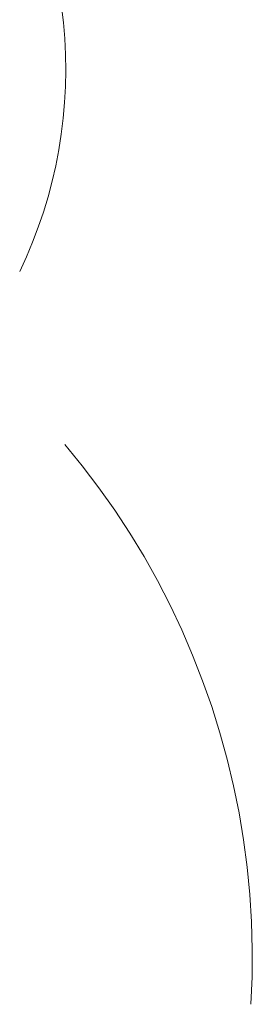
# Model space of a CAD drawing. Header units: millimetres. Extents: x -1459 to 125, y -3469 to 122.
# Tile 65 of 199: x -178.85 to -177.78, y -2962.33 to -2957.82. Entities that reach past the tile are written whole.
import ezdxf

# ---------------------------------------------------------------- set-up
doc = ezdxf.new("R2010")
doc.units = ezdxf.units.MM
doc.header["$MEASUREMENT"] = 0
doc.layers.add('Layer 1', color=7, linetype='Continuous')

msp = doc.modelspace()

# ---------------------------------------------------------------- linework, layer by layer
at = {"layer": 'Layer 1', "color": 5, "lineweight": 9}
for points, knots in [([(-178.8405, -2957.1363), (-178.8405, -2957.1363), (-178.8103, -2957.203), (-178.8103, -2957.203), (-178.8103, -2957.203), (-178.7824, -2957.2707), (-178.7824, -2957.2707), (-178.7824, -2957.2707), (-178.7568, -2957.3393), (-178.7568, -2957.3393), (-178.7568, -2957.3393), (-178.7336, -2957.4087), (-178.7336, -2957.4087), (-178.7336, -2957.4087), (-178.7128, -2957.4789), (-178.7128, -2957.4789), (-178.7128, -2957.4789), (-178.6944, -2957.5497), (-178.6944, -2957.5497), (-178.6944, -2957.5497), (-178.6784, -2957.6212), (-178.6784, -2957.6212), (-178.6784, -2957.6212), (-178.6649, -2957.6931), (-178.6649, -2957.6931), (-178.6649, -2957.6931), (-178.6539, -2957.7655), (-178.6539, -2957.7655), (-178.6539, -2957.7655), (-178.6453, -2957.8382), (-178.6453, -2957.8382), (-178.6453, -2957.8382), (-178.6393, -2957.9111), (-178.6393, -2957.9111), (-178.6393, -2957.9111), (-178.6357, -2957.9842), (-178.6357, -2957.9842), (-178.6357, -2957.9842), (-178.6346, -2958.0574), (-178.6346, -2958.0574), (-178.6346, -2958.0574), (-178.6361, -2958.1306), (-178.6361, -2958.1306), (-178.6361, -2958.1306), (-178.64, -2958.2037), (-178.64, -2958.2037), (-178.64, -2958.2037), (-178.6465, -2958.2766), (-178.6465, -2958.2766), (-178.6465, -2958.2766), (-178.6554, -2958.3493), (-178.6554, -2958.3493), (-178.6554, -2958.3493), (-178.6668, -2958.4216), (-178.6668, -2958.4216), (-178.6668, -2958.4216), (-178.6807, -2958.4934), (-178.6807, -2958.4934), (-178.6807, -2958.4934), (-178.6971, -2958.5648), (-178.6971, -2958.5648), (-178.6971, -2958.5648), (-178.7158, -2958.6355), (-178.7158, -2958.6355), (-178.7158, -2958.6355), (-178.737, -2958.7056), (-178.737, -2958.7056), (-178.737, -2958.7056), (-178.7606, -2958.7749), (-178.7606, -2958.7749), (-178.7606, -2958.7749), (-178.7865, -2958.8434), (-178.7865, -2958.8434), (-178.7865, -2958.8434), (-178.8148, -2958.9109), (-178.8148, -2958.9109), (-178.8148, -2958.9109), (-178.8453, -2958.9774), (-178.8453, -2958.9774)], [0, 0, 0, 0, 0.038462, 0.038462, 0.038462, 0.076923, 0.076923, 0.076923, 0.115385, 0.115385, 0.115385, 0.153846, 0.153846, 0.153846, 0.192308, 0.192308, 0.192308, 0.230769, 0.230769, 0.230769, 0.269231, 0.269231, 0.269231, 0.307692, 0.307692, 0.307692, 0.346154, 0.346154, 0.346154, 0.384615, 0.384615, 0.384615, 0.423077, 0.423077, 0.423077, 0.461538, 0.461538, 0.461538, 0.5, 0.5, 0.5, 0.538462, 0.538462, 0.538462, 0.576923, 0.576923, 0.576923, 0.615385, 0.615385, 0.615385, 0.653846, 0.653846, 0.653846, 0.692308, 0.692308, 0.692308, 0.730769, 0.730769, 0.730769, 0.769231, 0.769231, 0.769231, 0.807692, 0.807692, 0.807692, 0.846154, 0.846154, 0.846154, 0.884615, 0.884615, 0.884615, 0.923077, 0.923077, 0.923077, 0.961538, 0.961538, 0.961538, 1, 1, 1, 1]), ([(-177.7889, -2962.3332), (-177.7889, -2962.3332), (-177.7836, -2962.2076), (-177.7836, -2962.2076), (-177.7836, -2962.2076), (-177.7827, -2962.0818), (-177.7827, -2962.0818), (-177.7827, -2962.0818), (-177.7861, -2961.9561), (-177.7861, -2961.9561), (-177.7861, -2961.9561), (-177.7938, -2961.8306), (-177.7938, -2961.8306), (-177.7938, -2961.8306), (-177.8059, -2961.7055), (-177.8059, -2961.7055), (-177.8059, -2961.7055), (-177.8222, -2961.5808), (-177.8222, -2961.5808), (-177.8222, -2961.5808), (-177.8429, -2961.4568), (-177.8429, -2961.4568), (-177.8429, -2961.4568), (-177.8678, -2961.3336), (-177.8678, -2961.3336), (-177.8678, -2961.3336), (-177.8969, -2961.2113), (-177.8969, -2961.2113), (-177.8969, -2961.2113), (-177.9303, -2961.09), (-177.9303, -2961.09), (-177.9303, -2961.09), (-177.9678, -2960.97), (-177.9678, -2960.97), (-177.9678, -2960.97), (-178.0094, -2960.8514), (-178.0094, -2960.8514), (-178.0094, -2960.8514), (-178.0551, -2960.7342), (-178.0551, -2960.7342), (-178.0551, -2960.7342), (-178.1047, -2960.6187), (-178.1047, -2960.6187), (-178.1047, -2960.6187), (-178.1584, -2960.505), (-178.1584, -2960.505), (-178.1584, -2960.505), (-178.2159, -2960.3932), (-178.2159, -2960.3932), (-178.2159, -2960.3932), (-178.2773, -2960.2835), (-178.2773, -2960.2835), (-178.2773, -2960.2835), (-178.3424, -2960.1759), (-178.3424, -2960.1759), (-178.3424, -2960.1759), (-178.4111, -2960.0706), (-178.4111, -2960.0706), (-178.4111, -2960.0706), (-178.4835, -2959.9678), (-178.4835, -2959.9678), (-178.4835, -2959.9678), (-178.5593, -2959.8675), (-178.5593, -2959.8675), (-178.5593, -2959.8675), (-178.6386, -2959.7699), (-178.6386, -2959.7699)], [0, 0, 0, 0, 0.045455, 0.045455, 0.045455, 0.090909, 0.090909, 0.090909, 0.136364, 0.136364, 0.136364, 0.181818, 0.181818, 0.181818, 0.227273, 0.227273, 0.227273, 0.272727, 0.272727, 0.272727, 0.318182, 0.318182, 0.318182, 0.363636, 0.363636, 0.363636, 0.409091, 0.409091, 0.409091, 0.454545, 0.454545, 0.454545, 0.5, 0.5, 0.5, 0.545455, 0.545455, 0.545455, 0.590909, 0.590909, 0.590909, 0.636364, 0.636364, 0.636364, 0.681818, 0.681818, 0.681818, 0.727273, 0.727273, 0.727273, 0.772727, 0.772727, 0.772727, 0.818182, 0.818182, 0.818182, 0.863636, 0.863636, 0.863636, 0.909091, 0.909091, 0.909091, 0.954545, 0.954545, 0.954545, 1, 1, 1, 1])]:
    msp.add_open_spline(points, degree=3, knots=knots, dxfattribs=at)

doc.saveas('drawing.dxf')
